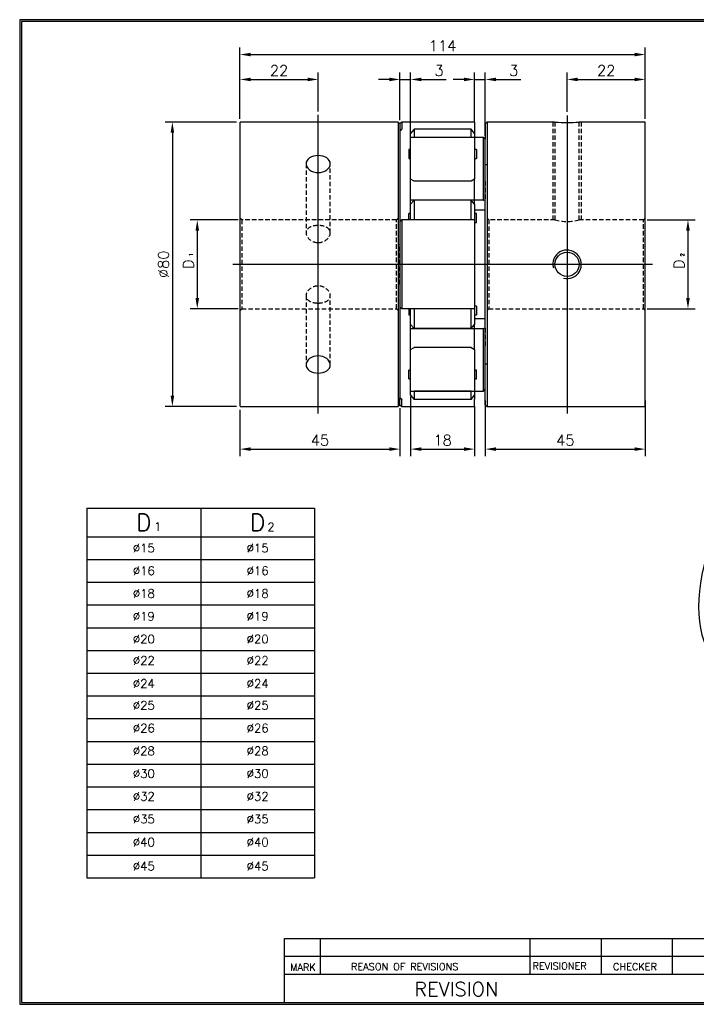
# Model space of a CAD drawing. Extents: x 26 to 410, y 10 to 288.
# Tile 1 of 2: x 26 to 216, y 10 to 288. Entities that reach past the tile are written whole.
import ezdxf

# ---------------------------------------------------------------- set-up
doc = ezdxf.new("R2010")
doc.units = 0
doc.header["$LTSCALE"] = 10
doc.header["$MEASUREMENT"] = 0
for name, pattern in [('CENTER', [27, 20, -2, 3, -2]), ('DASHED', [0.75, 0.5, -0.25]), ('HIDDEN2', [0.1875, 0.125, -0.0625])]:
    doc.linetypes.add(name, pattern=pattern)
doc.layers.get('0').update_dxf_attribs({"linetype": 'CONTINUOUS'})
doc.layers.get('Defpoints').update_dxf_attribs({"linetype": 'CONTINUOUS'})
for name, color, linetype in [('BM', 2, 'CONTINUOUS'), ('CT', 1, 'CENTER'), ('DIM', 4, 'CONTINUOUS'), ('HD', 4, 'DASHED')]:
    doc.layers.add(name, color=color, linetype=linetype)
doc.styles.get("Standard").update_dxf_attribs({"font": 'romans.shx', "bigfont": 'whgtxt.shx'})
doc.dimstyles.new('LIM', dxfattribs={"dimtxt": 3, "dimasz": 3, "dimexe": 2, "dimexo": 1, "dimgap": 1, "dimtad": 1, "dimdec": 3, "dimzin": 9, "dimdsep": 46, "dimtxsty": 'Standard', "dimcen": 3, "dimclrd": 1, "dimclre": 1, "dimadec": 0, "dimazin": 0, "dimtfac": 1, "dimtdec": 3, "dimtmove": 0, "dimatfit": 3, "dimfxl": 0, "dimtolj": 1, "dimtzin": 0, "dimarcsym": 0})

# ---------------------------------------------------------------- blocks, each defined once
blk = doc.blocks.new('*D5')
at = {"layer": 'Defpoints', "color": 0}
for p in [(200.94, 231.19), (200.94, 206.19), (213.44, 206.19)]:
    blk.add_point(p, dxfattribs=at)
at = {"layer": 'DIM', "color": 1, "lineweight": -2}
for p, q in [((201.94, 231.19), (215.44, 231.19)), ((213.44, 228.19), (213.44, 209.19)), ((201.94, 206.19), (215.44, 206.19))]:
    blk.add_line(p, q, dxfattribs=at)
at = {"layer": 'DIM', "color": 1}
for points in [[(212.94, 228.19), (213.94, 228.19), (213.44, 231.19)], [(212.94, 209.19), (213.94, 209.19), (213.44, 206.19)]]:
    blk.add_solid(points, dxfattribs=at)
at = {"layer": 'DIM', "color": 0, "insert": (210.94, 218.69), "char_height": 3, "attachment_point": 5, "rotation": 90}
blk.add_mtext('\\A1;D', dxfattribs=at)
blk = doc.blocks.new('*D6')
at = {"layer": 'Defpoints', "color": 0}
for p in [(87.94, 231.19), (75.44, 206.19), (87.94, 206.19)]:
    blk.add_point(p, dxfattribs=at)
at = {"layer": 'DIM', "color": 1, "lineweight": -2}
for p, q in [((86.94, 231.19), (73.44, 231.19)), ((75.44, 228.19), (75.44, 209.19)), ((86.94, 206.19), (73.44, 206.19))]:
    blk.add_line(p, q, dxfattribs=at)
at = {"layer": 'DIM', "color": 1}
for points in [[(74.94, 228.19), (75.94, 228.19), (75.44, 231.19)], [(74.94, 209.19), (75.94, 209.19), (75.44, 206.19)]]:
    blk.add_solid(points, dxfattribs=at)
at = {"layer": 'DIM', "color": 0, "insert": (72.94, 218.69), "char_height": 3, "attachment_point": 5, "rotation": 90}
blk.add_mtext('\\A1;D', dxfattribs=at)
blk = doc.blocks.new('*D7')
at = {"layer": 'Defpoints', "color": 0}
for p in [(87.49, 258.69), (68.44, 178.69), (87.49, 178.69)]:
    blk.add_point(p, dxfattribs=at)
at = {"layer": 'DIM', "color": 1, "lineweight": -2}
for p, q in [((86.49, 258.69), (66.44, 258.69)), ((68.44, 255.69), (68.44, 181.69)), ((86.49, 178.69), (66.44, 178.69))]:
    blk.add_line(p, q, dxfattribs=at)
at = {"layer": 'DIM', "color": 1}
for points in [[(67.94, 255.69), (68.94, 255.69), (68.44, 258.69)], [(67.94, 181.69), (68.94, 181.69), (68.44, 178.69)]]:
    blk.add_solid(points, dxfattribs=at)
at = {"layer": 'DIM', "color": 0, "insert": (65.94, 218.69), "char_height": 3, "attachment_point": 5, "rotation": 90}
blk.add_mtext('\\A1;%%C80', dxfattribs=at)
blk = doc.blocks.new('*D8')
at = {"layer": 'Defpoints', "color": 0}
for p in [(109.44, 270.69), (109.44, 260.69), (87.44, 258.64)]:
    blk.add_point(p, dxfattribs=at)
at = {"layer": 'DIM', "color": 1, "lineweight": -2}
for p, q in [((87.44, 259.64), (87.44, 272.69)), ((109.44, 261.69), (109.44, 272.69)), ((90.44, 270.69), (106.44, 270.69))]:
    blk.add_line(p, q, dxfattribs=at)
at = {"layer": 'DIM', "color": 1}
for points in [[(90.44, 271.19), (90.44, 270.19), (87.44, 270.69)], [(106.44, 271.19), (106.44, 270.19), (109.44, 270.69)]]:
    blk.add_solid(points, dxfattribs=at)
at = {"layer": 'DIM', "color": 0, "insert": (98.44, 273.19), "char_height": 3, "attachment_point": 5}
blk.add_mtext('\\A1;22', dxfattribs=at)
blk = doc.blocks.new('*D9')
at = {"layer": 'Defpoints', "color": 0}
for p in [(135.44, 270.69), (132.44, 258.19), (135.44, 253.81)]:
    blk.add_point(p, dxfattribs=at)
at = {"layer": 'DIM', "color": 1, "lineweight": -2}
for p, q in [((132.44, 259.19), (132.44, 272.69)), ((135.44, 254.81), (135.44, 272.69)), ((129.44, 270.69), (126.44, 270.69)), ((132.44, 270.69), (135.44, 270.69)), ((138.44, 270.69), (145.44, 270.69))]:
    blk.add_line(p, q, dxfattribs=at)
at = {"layer": 'DIM', "color": 1}
for points in [[(129.44, 271.19), (129.44, 270.19), (132.44, 270.69)], [(138.44, 271.19), (138.44, 270.19), (135.44, 270.69)]]:
    blk.add_solid(points, dxfattribs=at)
at = {"layer": 'DIM', "color": 0, "insert": (143.44, 273.19), "char_height": 3, "attachment_point": 5}
blk.add_mtext('\\A1;3', dxfattribs=at)
blk = doc.blocks.new('*D10')
at = {"layer": 'Defpoints', "color": 0}
for p in [(156.44, 270.69), (153.44, 257.65), (156.44, 253.87)]:
    blk.add_point(p, dxfattribs=at)
at = {"layer": 'DIM', "color": 1, "lineweight": -2}
for p, q in [((153.44, 258.65), (153.44, 272.69)), ((156.44, 254.87), (156.44, 272.69)), ((150.44, 270.69), (147.44, 270.69)), ((153.44, 270.69), (156.44, 270.69)), ((159.44, 270.69), (166.44, 270.69))]:
    blk.add_line(p, q, dxfattribs=at)
at = {"layer": 'DIM', "color": 1}
for points in [[(150.44, 271.19), (150.44, 270.19), (153.44, 270.69)], [(159.44, 271.19), (159.44, 270.19), (156.44, 270.69)]]:
    blk.add_solid(points, dxfattribs=at)
at = {"layer": 'DIM', "color": 0, "insert": (164.44, 273.19), "char_height": 3, "attachment_point": 5}
blk.add_mtext('\\A1;3', dxfattribs=at)
blk = doc.blocks.new('*D11')
at = {"layer": 'Defpoints', "color": 0}
for p in [(201.44, 270.69), (179.44, 260.54), (201.44, 258.64)]:
    blk.add_point(p, dxfattribs=at)
at = {"layer": 'DIM', "color": 1, "lineweight": -2}
for p, q in [((179.44, 261.54), (179.44, 272.69)), ((201.44, 259.64), (201.44, 272.69)), ((182.44, 270.69), (198.44, 270.69))]:
    blk.add_line(p, q, dxfattribs=at)
at = {"layer": 'DIM', "color": 1}
for points in [[(182.44, 271.19), (182.44, 270.19), (179.44, 270.69)], [(198.44, 271.19), (198.44, 270.19), (201.44, 270.69)]]:
    blk.add_solid(points, dxfattribs=at)
at = {"layer": 'DIM', "color": 0, "insert": (190.44, 273.19), "char_height": 3, "attachment_point": 5}
blk.add_mtext('\\A1;22', dxfattribs=at)
blk = doc.blocks.new('*D12')
at = {"layer": 'Defpoints', "color": 0}
for p in [(201.44, 277.69), (87.44, 258.64), (201.44, 258.64)]:
    blk.add_point(p, dxfattribs=at)
at = {"layer": 'DIM', "color": 1, "lineweight": -2}
for p, q in [((87.44, 259.64), (87.44, 279.69)), ((90.44, 277.69), (198.44, 277.69)), ((201.44, 259.64), (201.44, 279.69))]:
    blk.add_line(p, q, dxfattribs=at)
at = {"layer": 'DIM', "color": 1}
for points in [[(90.44, 278.19), (90.44, 277.19), (87.44, 277.69)], [(198.44, 278.19), (198.44, 277.19), (201.44, 277.69)]]:
    blk.add_solid(points, dxfattribs=at)
at = {"layer": 'DIM', "color": 0, "insert": (144.44, 280.19), "char_height": 3, "attachment_point": 5}
blk.add_mtext('\\A1;114', dxfattribs=at)
blk = doc.blocks.new('*D13')
at = {"layer": 'Defpoints', "color": 0}
for p in [(87.44, 178.74), (132.44, 179.19), (132.44, 166.69)]:
    blk.add_point(p, dxfattribs=at)
at = {"layer": 'DIM', "color": 1, "lineweight": -2}
for p, q in [((87.44, 177.74), (87.44, 164.69)), ((132.44, 178.19), (132.44, 164.69)), ((90.44, 166.69), (129.44, 166.69))]:
    blk.add_line(p, q, dxfattribs=at)
at = {"layer": 'DIM', "color": 1}
for points in [[(90.44, 167.19), (90.44, 166.19), (87.44, 166.69)], [(129.44, 167.19), (129.44, 166.19), (132.44, 166.69)]]:
    blk.add_solid(points, dxfattribs=at)
at = {"layer": 'DIM', "color": 0, "insert": (109.94, 169.19), "char_height": 3, "attachment_point": 5}
blk.add_mtext('\\A1;45', dxfattribs=at)
blk = doc.blocks.new('*D14')
at = {"layer": 'Defpoints', "color": 0}
for p in [(135.44, 182.46), (153.44, 179.73), (153.44, 166.69)]:
    blk.add_point(p, dxfattribs=at)
at = {"layer": 'DIM', "color": 1, "lineweight": -2}
for p, q in [((135.44, 181.46), (135.44, 164.69)), ((153.44, 178.73), (153.44, 164.69)), ((138.44, 166.69), (150.44, 166.69))]:
    blk.add_line(p, q, dxfattribs=at)
at = {"layer": 'DIM', "color": 1}
for points in [[(138.44, 167.19), (138.44, 166.19), (135.44, 166.69)], [(150.44, 167.19), (150.44, 166.19), (153.44, 166.69)]]:
    blk.add_solid(points, dxfattribs=at)
at = {"layer": 'DIM', "color": 0, "insert": (144.44, 169.19), "char_height": 3, "attachment_point": 5}
blk.add_mtext('\\A1;18', dxfattribs=at)
blk = doc.blocks.new('*D15')
at = {"layer": 'Defpoints', "color": 0}
for p in [(156.44, 181.35), (201.44, 181.35), (201.44, 166.69)]:
    blk.add_point(p, dxfattribs=at)
at = {"layer": 'DIM', "color": 1, "lineweight": -2}
for p, q in [((156.44, 180.35), (156.44, 164.69)), ((201.44, 180.35), (201.44, 164.69)), ((159.44, 166.69), (198.44, 166.69))]:
    blk.add_line(p, q, dxfattribs=at)
at = {"layer": 'DIM', "color": 1}
for points in [[(159.44, 167.19), (159.44, 166.19), (156.44, 166.69)], [(198.44, 167.19), (198.44, 166.19), (201.44, 166.69)]]:
    blk.add_solid(points, dxfattribs=at)
at = {"layer": 'DIM', "color": 0, "insert": (178.94, 169.19), "char_height": 3, "attachment_point": 5}
blk.add_mtext('\\A1;45', dxfattribs=at)

msp = doc.modelspace()

# ---------------------------------------------------------------- linework, layer by layer
for p, q in [((410.5, 287.5), (25.5, 287.5)), ((25.5, 287.5), (25.5, 10.5)), ((410, 287), (26, 287)), ((26, 287), (26, 11)), ((44.4123, 150.0596), (44.4123, 46.0596)), ((44.4123, 150.0596), (108.4123, 150.0596)), ((108.4123, 150.0596), (108.4123, 46.0596)), ((44.4123, 46.0596), (108.4123, 46.0596)), ((100, 11), (100, 29)), ((100, 29), (233, 29)), ((110, 29), (110, 19)), ((169, 29), (169, 19)), ((189, 29), (189, 19)), ((209, 29), (209, 19)), ((100, 24), (233, 24)), ((100, 19), (233, 19)), ((25.5, 10.5), (410.5, 10.5)), ((26, 11), (410, 11))]:
    msp.add_line(p, q)
at = {"color": 4}
for p, q in [((76.4123, 150.0596), (76.4123, 46.0596)), ((44.4123, 142.0596), (108.4123, 142.0596))]:
    msp.add_line(p, q, dxfattribs=at)
at = {"color": 1}
for p, q in [((44.4123, 135.6596), (108.4123, 135.6596)), ((44.4123, 129.2596), (108.4123, 129.2596)), ((44.4123, 122.8596), (108.4123, 122.8596)), ((44.4123, 116.4596), (108.4123, 116.4596)), ((44.4123, 110.0596), (108.4123, 110.0596)), ((44.4123, 103.6596), (108.4123, 103.6596)), ((44.4123, 97.2596), (108.4123, 97.2596)), ((44.4123, 90.8596), (108.4123, 90.8596)), ((44.4123, 84.4596), (108.4123, 84.4596)), ((44.4123, 78.0596), (108.4123, 78.0596)), ((44.4123, 71.6596), (108.4123, 71.6596)), ((44.4123, 65.2596), (108.4123, 65.2596)), ((44.4123, 58.8596), (108.4123, 58.8596)), ((44.4123, 52.4596), (108.4123, 52.4596))]:
    msp.add_line(p, q, dxfattribs=at)
at = {"layer": 'BM', "linetype": 'Continuous'}
for p, q in [((87.4407, 258.6395), (87.4407, 178.7395)), ((131.9407, 258.6895), (87.4907, 258.6895)), ((132.4407, 258.1895), (131.9407, 258.6895)), ((131.9407, 258.6895), (131.9407, 178.6895)), ((132.9407, 258.6895), (132.4407, 258.1895)), ((132.4407, 258.1895), (132.4407, 256.2683)), ((132.9407, 258.6895), (132.9407, 256.7086)), ((153.3907, 258.6895), (132.9407, 258.6895)), ((153.4407, 258.6395), (153.4407, 256.6611)), ((156.9407, 258.6895), (156.4407, 258.1895)), ((156.4407, 258.1895), (156.4407, 253.8663)), ((176.0422, 258.6895), (156.9407, 258.6895)), ((156.9407, 258.6895), (156.9407, 178.6895)), ((201.3907, 258.6895), (182.83, 258.6895)), ((201.4407, 178.7395), (201.4407, 258.6395)), ((132.8733, 256.6299), (132.4407, 256.2683)), ((132.4407, 256.2683), (132.4407, 230.8582)), ((136.4407, 256.6862), (135.4407, 255.5127)), ((135.4407, 254.3189), (135.4407, 255.5127)), ((136.4407, 256.6862), (136.4407, 254.396)), ((152.4407, 256.6862), (136.4407, 256.6862)), ((152.4407, 254.396), (152.4407, 256.6862)), ((153.4407, 255.5127), (152.4407, 256.6862)), ((153.4407, 256.6611), (153.4407, 255.5356)), ((153.4407, 255.5127), (153.4407, 254.3689)), ((155.9463, 254.3689), (135.4907, 254.3689)), ((136.3943, 254.3689), (136.4407, 254.396)), ((152.4407, 254.396), (136.4407, 254.396)), ((152.4407, 254.396), (152.4872, 254.3689)), ((155.9407, 236.7827), (155.9407, 254.3635)), ((156.0082, 254.3245), (156.4407, 253.8663)), ((156.4407, 236.6571), (156.4407, 253.8663)), ((135.4407, 250.9395), (134.9407, 250.9395)), ((135.4407, 235.6431), (135.4407, 236.7601)), ((136.4407, 236.7184), (135.4407, 235.6431)), ((136.4333, 236.7104), (135.4907, 236.7104)), ((156.4407, 236.6571), (156.0082, 236.7104)), ((156.4407, 200.7218), (156.4407, 236.6571)), ((153.4407, 234.0528), (156.4407, 234.0528)), ((132.4407, 230.8582), (132.8733, 231.1445)), ((132.4407, 230.8582), (132.4407, 206.5207)), ((132.4407, 206.5207), (132.4407, 181.1106)), ((132.8733, 206.2344), (132.4407, 206.5207)), ((156.4407, 203.3261), (153.4407, 203.3261)), ((156.0082, 200.6686), (156.4407, 200.7218)), ((156.4407, 183.5126), (156.4407, 200.7218)), ((156.4407, 183.5126), (156.0082, 183.0545)), ((156.4407, 179.1895), (156.4407, 183.5126)), ((132.4407, 179.1895), (132.4407, 181.1106)), ((132.4407, 181.1106), (132.8733, 180.749)), ((87.4907, 178.6895), (131.9407, 178.6895)), ((131.9407, 178.6895), (132.4407, 179.1895)), ((132.4407, 179.1895), (132.9407, 178.6895)), ((156.4407, 179.1895), (156.9407, 178.6895)), ((156.9407, 178.6895), (201.3907, 178.6895))]:
    msp.add_line(p, q, dxfattribs=at)
at = {"layer": 'BM', "linetype": 'HIDDEN2'}
for p, q in [((132.4407, 256.2683), (132.8733, 256.6299)), ((153.4407, 254.3689), (153.4407, 253.8117)), ((155.9465, 254.3689), (155.9463, 254.3689)), ((156.9407, 246.6895), (156.4407, 246.6895)), ((156.4407, 242.0834), (156.4407, 236.6571)), ((132.4407, 213.0269), (132.4407, 224.352)), ((156.4407, 200.7218), (156.4407, 195.2956)), ((156.4407, 190.6895), (156.9407, 190.6895)), ((132.8733, 180.749), (132.4407, 181.1106))]:
    msp.add_line(p, q, dxfattribs=at)
at = {"layer": 'BM'}
for p, q in [((135.4407, 236.7601), (135.4407, 254.3189)), ((153.4407, 253.8117), (153.4407, 242.6538)), ((134.9407, 250.9395), (134.9407, 248.4395)), ((153.9407, 250.9395), (153.4407, 250.9395)), ((153.9407, 250.9395), (153.9407, 248.4395)), ((134.9407, 248.4395), (135.4407, 248.4395)), ((153.4407, 248.4395), (153.9407, 248.4395)), ((136.4407, 242.1044), (135.4407, 242.6538)), ((152.4407, 242.1044), (136.4407, 242.1044)), ((153.4407, 242.6538), (152.4407, 242.1044)), ((153.4407, 235.6489), (153.4407, 242.6538)), ((135.4407, 231.5366), (135.4407, 235.6431)), ((152.4482, 236.7104), (136.4333, 236.7104)), ((136.4407, 236.7184), (136.4407, 231.1895)), ((152.4407, 236.7184), (136.4407, 236.7184)), ((153.4407, 235.6431), (152.4407, 236.7184)), ((152.4407, 231.1895), (152.4407, 236.7184)), ((156.0082, 236.7104), (152.4482, 236.7104)), ((153.4407, 235.6431), (153.4407, 231.5366)), ((134.9407, 231.1554), (134.9407, 232.9395)), ((135.4407, 232.9395), (134.9407, 232.9395)), ((153.9407, 232.9395), (153.4407, 232.9395)), ((153.9407, 230.4395), (153.9407, 232.9395)), ((153.3907, 231.1554), (132.9058, 231.1554)), ((132.9407, 231.121), (132.9407, 206.2579)), ((135.4407, 231.1554), (135.4407, 231.5366)), ((136.4407, 231.1895), (136.4407, 231.1554)), ((152.4407, 231.1895), (136.4407, 231.1895)), ((152.4407, 231.1554), (152.4407, 231.1895)), ((153.4407, 231.5366), (153.4407, 231.1054)), ((153.4407, 231.1054), (153.4407, 206.2735)), ((153.4407, 230.4395), (153.9407, 230.4395)), ((132.9058, 206.2235), (132.9063, 206.2235)), ((132.9063, 206.2235), (153.3907, 206.2235)), ((134.9407, 206.2235), (134.9407, 204.4395)), ((135.4407, 205.8423), (135.4407, 206.2235)), ((135.4407, 201.7358), (135.4407, 205.8423)), ((136.4407, 206.2235), (136.4407, 206.1895)), ((152.4407, 206.1895), (136.4407, 206.1895)), ((136.4407, 206.1895), (136.4407, 200.6606)), ((152.4407, 206.1895), (152.4407, 206.2235)), ((152.4407, 200.6606), (152.4407, 206.1895)), ((153.9407, 206.9395), (153.4407, 206.9395)), ((153.4407, 206.2735), (153.4407, 205.8423)), ((153.4407, 205.8423), (153.4407, 201.7358)), ((153.9407, 206.9395), (153.9407, 204.4395)), ((134.9407, 204.4395), (135.4407, 204.4395)), ((153.4407, 204.4395), (153.9407, 204.4395)), ((135.4407, 201.7358), (136.4407, 200.6606)), ((135.4407, 200.6189), (135.4407, 201.7358)), ((135.4407, 183.06), (135.4407, 200.6189)), ((135.4907, 200.6686), (136.4333, 200.6686)), ((136.4333, 200.6686), (152.4482, 200.6686)), ((152.4407, 200.6606), (136.4407, 200.6606)), ((152.4407, 200.6606), (153.4407, 201.7358)), ((152.4482, 200.6686), (156.0082, 200.6686)), ((153.4407, 194.7251), (153.4407, 201.7358)), ((155.9407, 183.0154), (155.9407, 200.5963)), ((135.4407, 194.7251), (136.4407, 195.2746)), ((152.4407, 195.2746), (136.4407, 195.2746)), ((152.4407, 195.2746), (153.4407, 194.7251)), ((153.4407, 194.7251), (153.4407, 183.5672)), ((134.9407, 186.4395), (134.9407, 188.9395)), ((135.4407, 188.9395), (134.9407, 188.9395)), ((153.9407, 188.9395), (153.4407, 188.9395)), ((153.9407, 186.4395), (153.9407, 188.9395)), ((134.9407, 186.4395), (135.4407, 186.4395)), ((153.4407, 186.4395), (153.9407, 186.4395)), ((135.4407, 181.8662), (135.4407, 183.06)), ((135.4907, 183.01), (155.9465, 183.01)), ((136.4407, 182.9829), (136.3943, 183.01)), ((152.4407, 182.9829), (136.4407, 182.9829)), ((136.4407, 182.9829), (136.4407, 180.6928)), ((152.4872, 183.01), (152.4407, 182.9829)), ((152.4407, 180.6928), (152.4407, 182.9829)), ((153.4407, 183.5672), (153.4407, 183.01)), ((153.4407, 183.01), (153.4407, 181.8662)), ((132.9407, 178.6895), (132.9407, 180.6703)), ((135.4407, 181.8662), (136.4407, 180.6928)), ((152.4407, 180.6928), (136.4407, 180.6928)), ((152.4407, 180.6928), (153.4407, 181.8662)), ((153.4407, 181.8543), (153.4407, 180.7178)), ((153.4407, 178.7395), (153.4407, 180.7178)), ((132.9407, 178.6895), (153.3907, 178.6895))]:
    msp.add_line(p, q, dxfattribs=at)
at = {"layer": 'BM', "linetype": 'Continuous'}
msp.add_circle((179.4407, 218.6895), 3.4, dxfattribs=at)
for centre, radius, start, end in [((179.4407, 298.538), 39.9933, 265.123163, 274.876838), ((135.4907, 254.3189), 0.05, 90, 180), ((156.0241, 236.7928), 0.084, 186.948324, 259.089316)]:
    msp.add_arc(centre, radius, start, end, dxfattribs=at)
at = {"layer": 'BM'}
for centre, radius, start, end in [((153.3907, 231.1054), 0.05, 0, 90), ((153.3907, 206.2735), 0.05, 270, 0), ((156.0241, 200.5861), 0.084, 100.91171, 173.05065), ((135.4907, 183.06), 0.05, 180, 270)]:
    msp.add_arc(centre, radius, start, end, dxfattribs=at)
at = {"layer": 'BM', "color": 1, "linetype": 'Continuous'}
msp.add_arc((179.4407, 218.6895), 4, 255, 195, dxfattribs=at)
at = {"layer": 'BM', "linetype": 'Continuous'}
msp.add_ellipse((244.701, 138.7116), major_axis=(-20, -34.641), ratio=0.57735027, start_param=3.14159265, end_param=6.28318531, dxfattribs=at)
at = {"layer": 'BM', "linetype": 'HIDDEN2'}
msp.add_open_spline([(132.8733, 256.6299), (132.8806, 256.636), (132.8884, 256.6431), (132.8959, 256.6505), (132.9036, 256.6581), (132.9114, 256.6663), (132.9183, 256.6744), (132.9227, 256.6794), (132.9269, 256.6845), (132.9304, 256.6893), (132.9331, 256.693), (132.9355, 256.6966), (132.9373, 256.6997), (132.9388, 256.7023), (132.9398, 256.7046), (132.9404, 256.7064), (132.9406, 256.7072), (132.9407, 256.708), (132.9407, 256.7086)], degree=3, knots=[0, 0, 0, 0, 0.26892109, 0.26892109, 0.26892109, 0.54322534, 0.54322534, 0.54322534, 0.7128791, 0.7128791, 0.7128791, 0.84319672, 0.84319672, 0.84319672, 0.94958858, 0.94958858, 0.94958858, 1, 1, 1, 1], dxfattribs=at)
at = {"layer": 'BM', "linetype": 'Continuous'}
for points, knots in [([(132.9407, 256.7086), (132.9407, 256.7073), (132.9401, 256.7053), (132.9391, 256.703), (132.938, 256.7007), (132.9363, 256.698), (132.9344, 256.6951), (132.9317, 256.691), (132.9283, 256.6864), (132.9246, 256.6819), (132.9196, 256.6756), (132.9138, 256.6691), (132.9079, 256.6628), (132.9005, 256.6549), (132.8926, 256.6471), (132.8849, 256.6401), (132.881, 256.6365), (132.8771, 256.6331), (132.8733, 256.6299)], [0, 0, 0, 0, 0.10884458, 0.10884458, 0.10884458, 0.21851663, 0.21851663, 0.21851663, 0.37322366, 0.37322366, 0.37322366, 0.58852178, 0.58852178, 0.58852178, 0.86167121, 0.86167121, 0.86167121, 1, 1, 1, 1]), ([(155.9407, 254.3635), (155.9407, 254.3655), (155.9413, 254.3669), (155.9424, 254.3678), (155.9435, 254.3687), (155.9451, 254.369), (155.9471, 254.3689), (155.9498, 254.3686), (155.9532, 254.3675), (155.9568, 254.3657), (155.9619, 254.3633), (155.9677, 254.3597), (155.9736, 254.3554), (155.981, 254.35), (155.9889, 254.3434), (155.9966, 254.3361), (156.0005, 254.3324), (156.0044, 254.3285), (156.0082, 254.3245)], [0, 0, 0, 0, 0.10884458, 0.10884458, 0.10884458, 0.21851663, 0.21851663, 0.21851663, 0.37322366, 0.37322366, 0.37322366, 0.58852178, 0.58852178, 0.58852178, 0.86167121, 0.86167121, 0.86167121, 1, 1, 1, 1]), ([(109.4407, 244.4672), (108.5418, 244.4672), (107.6633, 244.7527), (106.4094, 245.6929), (106.0412, 246.3449), (106.0403, 247.5999), (106.4009, 248.1998), (107.67, 249.0439), (108.5518, 249.2753), (110.3272, 249.2757), (111.2151, 249.0403), (112.4701, 248.208), (112.8399, 247.611), (112.8416, 246.3411), (112.4735, 245.6946), (111.2201, 244.7535), (110.3396, 244.4672), (109.4407, 244.4672)], [0, 0, 0, 0, 0.125, 0.125, 0.25, 0.25, 0.375, 0.375, 0.5, 0.5, 0.625, 0.625, 0.75, 0.75, 0.875, 0.875, 1, 1, 1, 1]), ([(109.4407, 188.1034), (108.5418, 188.1034), (107.6633, 188.3398), (106.4094, 189.1732), (106.0412, 189.7764), (106.0403, 191.0313), (106.4009, 191.6794), (107.67, 192.6316), (108.5518, 192.9115), (110.3272, 192.912), (111.2151, 192.6276), (112.4701, 191.6885), (112.8399, 191.0426), (112.8416, 189.7725), (112.4735, 189.1747), (111.2201, 188.3404), (110.3396, 188.1034), (109.4407, 188.1034)], [0, 0, 0, 0, 0.125, 0.125, 0.25, 0.25, 0.375, 0.375, 0.5, 0.5, 0.625, 0.625, 0.75, 0.75, 0.875, 0.875, 1, 1, 1, 1])]:
    msp.add_open_spline(points, degree=3, knots=knots, dxfattribs=at)
at = {"layer": 'BM'}
for points, knots in [([(132.8733, 231.1445), (132.8806, 231.1494), (132.8884, 231.1527), (132.8959, 231.1543), (132.9036, 231.1559), (132.9114, 231.1559), (132.9183, 231.1536), (132.9227, 231.1523), (132.9269, 231.15), (132.9304, 231.1467), (132.9331, 231.1442), (132.9355, 231.141), (132.9373, 231.1372), (132.9388, 231.1341), (132.9398, 231.1305), (132.9404, 231.1267), (132.9406, 231.1248), (132.9407, 231.1229), (132.9407, 231.121)], [0, 0, 0, 0, 0.26892109, 0.26892109, 0.26892109, 0.54322534, 0.54322534, 0.54322534, 0.7128791, 0.7128791, 0.7128791, 0.84319672, 0.84319672, 0.84319672, 0.94958858, 0.94958858, 0.94958858, 1, 1, 1, 1]), ([(132.9407, 206.2579), (132.9407, 206.2538), (132.9401, 206.2498), (132.9391, 206.2462), (132.938, 206.2427), (132.9363, 206.2395), (132.9344, 206.2368), (132.9317, 206.233), (132.9283, 206.2301), (132.9246, 206.228), (132.9196, 206.2251), (132.9138, 206.2237), (132.9079, 206.2235), (132.9005, 206.2232), (132.8926, 206.2249), (132.8849, 206.2281), (132.881, 206.2298), (132.8771, 206.2319), (132.8733, 206.2344)], [0, 0, 0, 0, 0.10884458, 0.10884458, 0.10884458, 0.21851663, 0.21851663, 0.21851663, 0.37322366, 0.37322366, 0.37322366, 0.58852178, 0.58852178, 0.58852178, 0.86167121, 0.86167121, 0.86167121, 1, 1, 1, 1]), ([(156.0082, 183.0545), (156.0009, 183.0467), (155.9931, 183.0393), (155.9856, 183.0329), (155.9779, 183.0264), (155.9701, 183.0207), (155.9631, 183.0166), (155.9588, 183.014), (155.9546, 183.012), (155.9511, 183.0109), (155.9484, 183.0101), (155.9459, 183.0098), (155.9442, 183.0103), (155.9427, 183.0107), (155.9416, 183.0116), (155.9411, 183.013), (155.9409, 183.0137), (155.9407, 183.0145), (155.9407, 183.0154)], [0, 0, 0, 0, 0.26892109, 0.26892109, 0.26892109, 0.54322534, 0.54322534, 0.54322534, 0.7128791, 0.7128791, 0.7128791, 0.84319672, 0.84319672, 0.84319672, 0.94958858, 0.94958858, 0.94958858, 1, 1, 1, 1]), ([(132.9407, 180.6703), (132.9407, 180.6716), (132.9401, 180.6736), (132.9391, 180.6759), (132.938, 180.6782), (132.9363, 180.681), (132.9344, 180.6839), (132.9317, 180.688), (132.9283, 180.6925), (132.9246, 180.697), (132.9196, 180.7033), (132.9138, 180.7099), (132.9079, 180.7161), (132.9005, 180.7241), (132.8926, 180.7318), (132.8849, 180.7388), (132.881, 180.7424), (132.8771, 180.7458), (132.8733, 180.749)], [0, 0, 0, 0, 0.10884458, 0.10884458, 0.10884458, 0.21851663, 0.21851663, 0.21851663, 0.37322366, 0.37322366, 0.37322366, 0.58852178, 0.58852178, 0.58852178, 0.86167121, 0.86167121, 0.86167121, 1, 1, 1, 1]), ([(132.8733, 180.749), (132.8806, 180.7429), (132.8884, 180.7358), (132.8959, 180.7284), (132.9036, 180.7208), (132.9114, 180.7126), (132.9183, 180.7045), (132.9227, 180.6995), (132.9269, 180.6944), (132.9304, 180.6896), (132.9331, 180.6859), (132.9355, 180.6823), (132.9373, 180.6792), (132.9388, 180.6767), (132.9398, 180.6744), (132.9404, 180.6726), (132.9406, 180.6717), (132.9407, 180.6709), (132.9407, 180.6703)], [0, 0, 0, 0, 0.26892109, 0.26892109, 0.26892109, 0.54322534, 0.54322534, 0.54322534, 0.7128791, 0.7128791, 0.7128791, 0.84319672, 0.84319672, 0.84319672, 0.94958858, 0.94958858, 0.94958858, 1, 1, 1, 1])]:
    msp.add_open_spline(points, degree=3, knots=knots, dxfattribs=at)
at = {"layer": 'CT'}
for p, q in [((109.4408, 176.6895), (109.4408, 260.6895)), ((179.4407, 260.5447), (179.4407, 176.6895)), ((85.4407, 218.6895), (203.4407, 218.6895))]:
    msp.add_line(p, q, dxfattribs=at)
at = {"layer": 'HD', "color": 1, "linetype": 'HIDDEN2'}
for p, q in [((175.4407, 258.6895), (175.4407, 231.1895)), ((183.4407, 258.6895), (183.4407, 231.1895))]:
    msp.add_line(p, q, dxfattribs=at)
at = {"layer": 'HD', "linetype": 'HIDDEN2'}
for p, q in [((176.0407, 258.6893), (176.0407, 231.1869)), ((182.8407, 231.1862), (182.8407, 258.6885)), ((106.0407, 246.9731), (106.0407, 227.526)), ((112.8407, 227.5265), (112.8407, 246.9736)), ((87.9407, 231.1895), (87.4407, 231.6895)), ((131.4407, 231.1895), (87.9407, 231.1895)), ((87.9407, 231.1895), (87.9407, 206.1895)), ((131.9407, 231.6895), (131.4407, 231.1895)), ((131.4407, 206.1895), (131.4407, 231.1895)), ((157.4407, 231.1895), (156.9407, 231.6895)), ((176.0502, 231.1895), (157.4407, 231.1895)), ((157.4407, 231.1895), (157.4407, 206.1895)), ((200.9407, 231.1895), (182.8289, 231.1895)), ((201.4407, 231.6895), (200.9407, 231.1895)), ((200.9407, 206.1895), (200.9407, 231.1895)), ((106.0407, 209.8529), (106.0407, 190.4059)), ((112.8407, 190.4053), (112.8407, 209.8525)), ((87.4407, 205.6895), (87.9407, 206.1895)), ((87.9407, 206.1895), (131.4407, 206.1895)), ((131.4407, 206.1895), (131.9407, 205.6895)), ((156.9407, 205.6895), (157.4407, 206.1895)), ((157.4407, 206.1895), (200.9407, 206.1895)), ((200.9407, 206.1895), (201.4407, 205.6895))]:
    msp.add_line(p, q, dxfattribs=at)
msp.add_arc((179.4407, 243.1932), 12.476, 254.185532, 285.814466, dxfattribs=at)
for points in [[(109.4407, 224.7909), (108.5377, 224.7909), (107.6602, 225.1357), (106.4124, 226.1913), (106.0413, 226.8961), (106.0402, 228.1574), (106.4077, 228.7058), (107.6657, 229.4209), (108.5492, 229.599), (110.3293, 229.5994), (111.2155, 229.4205), (112.4708, 228.708), (112.8404, 228.1634), (112.8411, 226.8952), (112.4695, 226.192), (111.2227, 225.1366), (110.3438, 224.7909), (109.4407, 224.7909)], [(109.4407, 207.7797), (108.5377, 207.7797), (107.6602, 207.961), (106.4124, 208.6706), (106.0413, 209.2187), (106.0402, 210.4795), (106.4077, 211.1839), (107.6657, 212.2477), (108.5492, 212.5877), (110.3293, 212.5884), (111.2155, 212.2472), (112.4708, 211.187), (112.8404, 210.4858), (112.8411, 209.2174), (112.4695, 208.6712), (111.2227, 207.9615), (110.3438, 207.7797), (109.4407, 207.7797)]]:
    msp.add_open_spline(points, degree=3, knots=[0, 0, 0, 0, 0.125, 0.125, 0.25, 0.25, 0.375, 0.375, 0.5, 0.5, 0.625, 0.625, 0.75, 0.75, 0.875, 0.875, 1, 1, 1, 1], dxfattribs=at)

# ---------------------------------------------------------------- texts
for s, height, p in [('REVISIONER', 2, (169.7129, 20.2605)), ('MARK', 2, (101.5738, 19.9345)), ('REASON OF REVISIONS', 2, (118.6901, 20.0975)), ('CHECKER', 2, (192.3716, 20.0975)), ('REVISION', 4, (136.4584, 12.762))]:
    msp.add_text(s, height=height).set_placement(p)
at = {"color": 0}
for s, insert, char_height, width, attachment_point in [('D', (60.4123, 146.0596), 4.8, 32, 5), ('D', (92.4123, 146.0596), 4.8, 32, 5), ('1', (63.2647, 146.088), 2.4, 7.2, 1), ('2', (95.1165, 145.9961), 2.4, 3.84, 1), ('%%c15', (60.4123, 138.8596), 2.4, 32, 5), ('%%c15', (92.4123, 138.8596), 2.4, 32, 5), ('%%c16', (60.4123, 132.4596), 2.4, 32, 5), ('%%c16', (92.4123, 132.4596), 2.4, 32, 5), ('%%c18', (60.4123, 126.0596), 2.4, 32, 5), ('%%c18', (92.4123, 126.0596), 2.4, 32, 5), ('%%c19', (60.4123, 119.6596), 2.4, 32, 5), ('%%c19', (92.4123, 119.6596), 2.4, 32, 5), ('%%c20', (60.4123, 113.2596), 2.4, 32, 5), ('%%c20', (92.4123, 113.2596), 2.4, 32, 5), ('%%C22', (60.4123, 107.2203), 2.4, 32, 5), ('%%C22', (92.4123, 107.2203), 2.4, 32, 5), ('%%C24', (60.4123, 100.7273), 2.4, 32, 5), ('%%C24', (92.4123, 100.7273), 2.4, 32, 5), ('%%c25', (60.4123, 94.595), 2.4, 32, 5), ('%%c25', (92.4123, 94.595), 2.4, 32, 5), ('%%c26', (60.4123, 88.195), 2.4, 32, 5), ('%%c26', (92.4123, 88.195), 2.4, 32, 5), ('%%c28', (60.4123, 81.795), 2.4, 32, 5), ('%%c28', (92.4123, 81.795), 2.4, 32, 5), ('%%c30', (60.4123, 75.395), 2.4, 32, 5), ('%%c30', (92.4123, 75.395), 2.4, 32, 5), ('%%C32', (60.4123, 68.9835), 2.4, 32, 5), ('%%C32', (92.4123, 68.9835), 2.4, 32, 5), ('%%c35', (60.4123, 62.6222), 2.4, 32, 5), ('%%c35', (92.4123, 62.6222), 2.4, 32, 5), ('%%C40', (60.4123, 56.1177), 2.4, 32, 5), ('%%C40', (92.4123, 56.1177), 2.4, 32, 5), ('%%C45', (60.4123, 49.3842), 2.4, 32, 5), ('%%C45', (92.4123, 49.3842), 2.4, 32, 5)]:
    msp.add_mtext(s, dxfattribs=dict(at, insert=insert, char_height=char_height, width=width, attachment_point=attachment_point))
at = {"layer": 'DIM', "color": 0, "char_height": 1, "attachment_point": 1, "rotation": 90}
for s, insert, width in [('1', (73.145, 220.9923), 24.3), ('2', (211.3386, 220.9197), 8.2)]:
    msp.add_mtext(s, dxfattribs=dict(at, insert=insert, width=width))

# ---------------------------------------------------------------- dimensions: what is measured, and where the dimension line sits
at = {"layer": 'DIM', "color": 0}
for base, p1, p2, picture, middle in [((201.4407, 277.6895), (87.4407, 258.6395), (201.4407, 258.6395), '*D12', (144.4407, 280.1895)), ((109.4408, 270.6895), (87.4407, 258.6395), (109.4408, 260.6895), '*D8', (98.4408, 273.1895)), ((135.4407, 270.6895), (132.4407, 258.1895), (135.4407, 253.8117), '*D9', (143.4407, 273.1895)), ((156.4407, 270.6895), (153.4407, 257.6503), (156.4407, 253.8663), '*D10', (164.4407, 273.1895)), ((201.4407, 270.6895), (179.4407, 260.5447), (201.4407, 258.6395), '*D11', (190.4407, 273.1895)), ((153.4407, 166.6895), (135.4407, 182.4631), (153.4407, 179.7286), '*D14', (144.4407, 169.1895)), ((201.4407, 166.6895), (156.4407, 181.351), (201.4407, 181.351), '*D15', (178.9407, 169.1895)), ((132.4407, 166.6895), (87.4407, 178.7395), (132.4407, 179.1895), '*D13', (109.9407, 169.1895))]:
    dim = msp.add_linear_dim(base=base, p1=p1, p2=p2, dimstyle='LIM', dxfattribs=at)
    dim.commit()
    dim.dimension.update_dxf_attribs({"geometry": picture, "text_midpoint": middle})
for base, p1, p2, text, picture, middle in [((68.4407, 178.6895), (87.4907, 258.6895), (87.4907, 178.6895), '%%C<>', '*D7', (65.9407, 218.6895)), ((75.4407, 206.1895), (87.9407, 231.1895), (87.9407, 206.1895), 'D', '*D6', (72.9407, 218.6895)), ((213.4407, 206.1895), (200.9407, 231.1895), (200.9407, 206.1895), 'D', '*D5', (210.9407, 218.6895))]:
    dim = msp.add_linear_dim(base=base, p1=p1, p2=p2, angle=90, text=text, dimstyle='LIM', dxfattribs=at)
    dim.commit()
    dim.dimension.update_dxf_attribs({"geometry": picture, "text_midpoint": middle})

doc.saveas('drawing.dxf')
